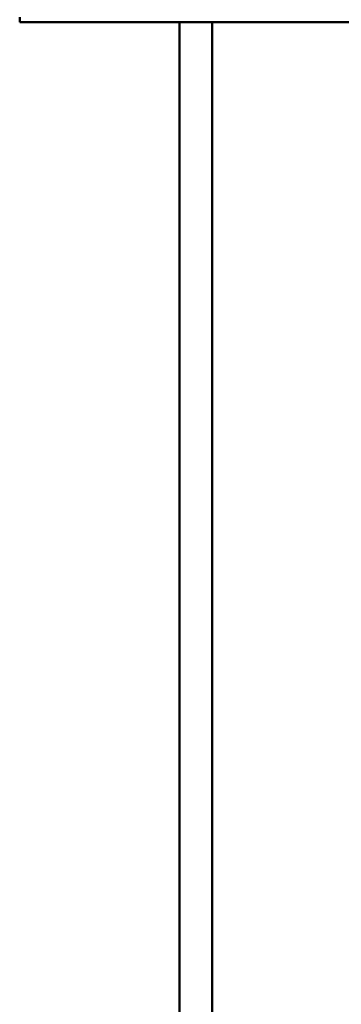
# Model space of a CAD drawing. Header units: millimetres. Extents: x 673 to 4813, y 821 to 3468.
# Tile 20 of 29: x 3230 to 3358, y 1804 to 2196. Entities that reach past the tile are written whole.
import ezdxf

# ---------------------------------------------------------------- set-up
doc = ezdxf.new("R2010")
doc.units = ezdxf.units.MM
doc.header["$LTSCALE"] = 18
doc.layers.add('Widoczne (ISO)', color=7, linetype='Continuous', lineweight=50)

msp = doc.modelspace()

# ---------------------------------------------------------------- linework, layer by layer
at = {"layer": 'Widoczne (ISO)'}
for p, q in [((3230.47, 2195.48), (3230.47, 2197.48)), ((3300.47, 2195.48), (3230.47, 2195.48)), ((3293.97, 1780.48), (3293.97, 2195.48)), ((3300.47, 2195.48), (4080.47, 2195.48)), ((3306.97, 1780.48), (3306.97, 2195.48))]:
    msp.add_line(p, q, dxfattribs=at)

doc.saveas('drawing.dxf')
